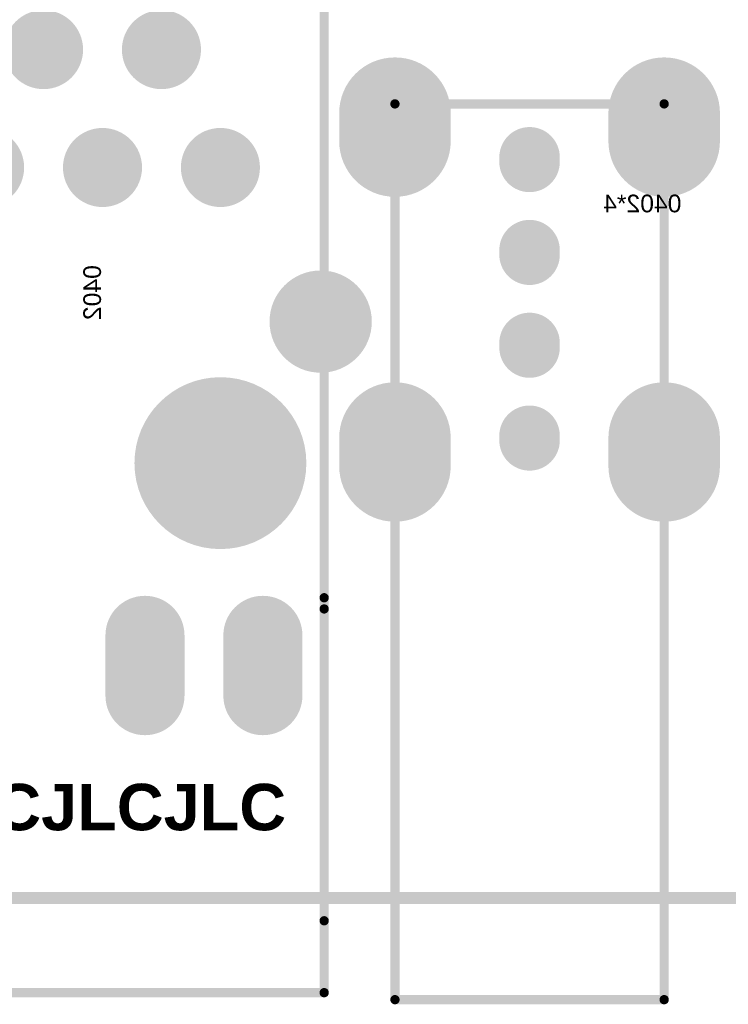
# Model space of a CAD drawing. Header units: inches. Extents: x -0.01 to 1.99, y -0.09 to 2.02.
# Tile 4 of 32: x 0.62 to 1.22, y -0.09 to 0.75. Entities that reach past the tile are written whole.
import ezdxf

# ---------------------------------------------------------------- set-up
doc = ezdxf.new("R2010")
doc.units = ezdxf.units.IN
doc.header["$MEASUREMENT"] = 0
for name, color, linetype in [('ART3', 76, 'Continuous'), ('ART5', 16, 'Continuous'), ('Bottom Layer', 5, 'Continuous'), ('Bottom Solder', 6, 'Continuous'), ('GND2', 156, 'Continuous'), ('GND4', 90, 'Continuous'), ('GND6', 130, 'Continuous'), ('Keep-Out Layer', 6, 'Continuous'), ('Mechanical 8', 56, 'Continuous'), ('Multi-Layer', 9, 'Continuous'), ('Pad Holes', 156, 'Continuous'), ('PWR7', 216, 'Continuous'), ('Top Layer', 1, 'Continuous'), ('Top Overlay', 2, 'Continuous'), ('Top Solder', 216, 'Continuous')]:
    doc.layers.add(name, color=color, linetype=linetype)
doc.styles.add('Arial', font='txt', dxfattribs={"height": 0.2})
doc.styles.add('Arial_Bold', font='txt', dxfattribs={"height": 0.2})

# ---------------------------------------------------------------- blocks, each defined once
blk = doc.blocks.new('RJ45____HR911130A_2')
at = {"layer": 'ART3'}
h = blk.add_hatch(color=76, dxfattribs=at)
edge = h.paths.add_edge_path()
edge.add_arc((0.075, 0.26122), 0.02953, 0, 360)
h = blk.add_hatch(color=76, dxfattribs=at)
edge = h.paths.add_edge_path()
edge.add_arc((0.175, 0.26122), 0.02953, 0, 360)
h = blk.add_hatch(color=76, dxfattribs=at)
edge = h.paths.add_edge_path()
edge.add_arc((0.125, 0.16122), 0.02953, 0, 360)
h = blk.add_hatch(color=76, dxfattribs=at)
edge = h.paths.add_edge_path()
edge.add_arc((0.225, 0.16122), 0.02953, 0, 360)
h = blk.add_hatch(color=76, dxfattribs=at)
edge = h.paths.add_edge_path()
edge.add_arc((0.31004, 0.03051), 0.03937, 0, 360)
h = blk.add_hatch(color=76, dxfattribs=at)
edge = h.paths.add_edge_path()
edge.add_arc((0.225, -0.08957), 0.0689, 0, 360)
h = blk.add_hatch(color=76, dxfattribs=at)
edge = h.paths.add_edge_path()
edge.add_arc((0.16102, -0.23563), 0.02953, 0, 180)
edge.add_line((0.1315, -0.23563), (0.1315, -0.28681))
edge.add_arc((0.16102, -0.28681), 0.02953, 180, 360)
edge.add_line((0.19055, -0.28681), (0.19055, -0.23563))
h = blk.add_hatch(color=76, dxfattribs=at)
edge = h.paths.add_edge_path()
edge.add_arc((0.26102, -0.23563), 0.02953, 0, 180)
edge.add_line((0.2315, -0.23563), (0.2315, -0.28681))
edge.add_arc((0.26102, -0.28681), 0.02953, 180, 360)
edge.add_line((0.29055, -0.28681), (0.29055, -0.23563))
at = {"layer": 'ART5'}
h = blk.add_hatch(color=16, dxfattribs=at)
edge = h.paths.add_edge_path()
edge.add_arc((0.075, 0.26122), 0.02953, 0, 360)
h = blk.add_hatch(color=16, dxfattribs=at)
edge = h.paths.add_edge_path()
edge.add_arc((0.175, 0.26122), 0.02, 0, 360)
h = blk.add_hatch(color=16, dxfattribs=at)
edge = h.paths.add_edge_path()
edge.add_arc((0.125, 0.16122), 0.02953, 0, 360)
h = blk.add_hatch(color=16, dxfattribs=at)
edge = h.paths.add_edge_path()
edge.add_arc((0.225, 0.16122), 0.02953, 0, 360)
h = blk.add_hatch(color=16, dxfattribs=at)
edge = h.paths.add_edge_path()
edge.add_arc((0.31004, 0.03051), 0.03937, 0, 360)
h = blk.add_hatch(color=16, dxfattribs=at)
edge = h.paths.add_edge_path()
edge.add_arc((0.225, -0.08957), 0.0689, 0, 360)
h = blk.add_hatch(color=16, dxfattribs=at)
edge = h.paths.add_edge_path()
edge.add_arc((0.16102, -0.23563), 0.02953, 0, 180)
edge.add_line((0.1315, -0.23563), (0.1315, -0.28681))
edge.add_arc((0.16102, -0.28681), 0.02953, 180, 360)
edge.add_line((0.19055, -0.28681), (0.19055, -0.23563))
h = blk.add_hatch(color=16, dxfattribs=at)
edge = h.paths.add_edge_path()
edge.add_arc((0.26102, -0.23563), 0.02953, 0, 180)
edge.add_line((0.2315, -0.23563), (0.2315, -0.28681))
edge.add_arc((0.26102, -0.28681), 0.02953, 180, 360)
edge.add_line((0.29055, -0.28681), (0.29055, -0.23563))
at = {"layer": 'Bottom Layer'}
h = blk.add_hatch(color=5, dxfattribs=at)
edge = h.paths.add_edge_path()
edge.add_arc((0.075, 0.26122), 0.02953, 0, 360)
h = blk.add_hatch(color=5, dxfattribs=at)
edge = h.paths.add_edge_path()
edge.add_arc((0.175, 0.26122), 0.02953, 0, 360)
h = blk.add_hatch(color=5, dxfattribs=at)
edge = h.paths.add_edge_path()
edge.add_arc((0.125, 0.16122), 0.02953, 0, 360)
h = blk.add_hatch(color=5, dxfattribs=at)
edge = h.paths.add_edge_path()
edge.add_arc((0.225, 0.16122), 0.02953, 0, 360)
h = blk.add_hatch(color=5, dxfattribs=at)
edge = h.paths.add_edge_path()
edge.add_arc((0.31004, 0.03051), 0.03937, 0, 360)
h = blk.add_hatch(color=5, dxfattribs=at)
edge = h.paths.add_edge_path()
edge.add_arc((0.225, -0.08957), 0.0689, 0, 360)
h = blk.add_hatch(color=5, dxfattribs=at)
edge = h.paths.add_edge_path()
edge.add_arc((0.16102, -0.23563), 0.02953, 0, 180)
edge.add_line((0.1315, -0.23563), (0.1315, -0.28681))
edge.add_arc((0.16102, -0.28681), 0.02953, 180, 360)
edge.add_line((0.19055, -0.28681), (0.19055, -0.23563))
h = blk.add_hatch(color=5, dxfattribs=at)
edge = h.paths.add_edge_path()
edge.add_arc((0.26102, -0.23563), 0.02953, 0, 180)
edge.add_line((0.2315, -0.23563), (0.2315, -0.28681))
edge.add_arc((0.26102, -0.28681), 0.02953, 180, 360)
edge.add_line((0.29055, -0.28681), (0.29055, -0.23563))
at = {"layer": 'Bottom Solder'}
h = blk.add_hatch(color=6, dxfattribs=at)
edge = h.paths.add_edge_path()
edge.add_arc((0.075, 0.26122), 0.03353, 0, 360)
h = blk.add_hatch(color=6, dxfattribs=at)
edge = h.paths.add_edge_path()
edge.add_arc((0.175, 0.26122), 0.03353, 0, 360)
h = blk.add_hatch(color=6, dxfattribs=at)
edge = h.paths.add_edge_path()
edge.add_arc((0.025, 0.16122), 0.03353, 0, 360)
h = blk.add_hatch(color=6, dxfattribs=at)
edge = h.paths.add_edge_path()
edge.add_arc((0.125, 0.16122), 0.03353, 0, 360)
h = blk.add_hatch(color=6, dxfattribs=at)
edge = h.paths.add_edge_path()
edge.add_arc((0.225, 0.16122), 0.03353, 0, 360)
h = blk.add_hatch(color=6, dxfattribs=at)
edge = h.paths.add_edge_path()
edge.add_arc((0.31004, 0.03051), 0.04337, 0, 360)
h = blk.add_hatch(color=6, dxfattribs=at)
edge = h.paths.add_edge_path()
edge.add_arc((0.225, -0.08957), 0.0729, 0, 360)
h = blk.add_hatch(color=6, dxfattribs=at)
edge = h.paths.add_edge_path()
edge.add_arc((0.16102, -0.23563), 0.03353, 0, 180)
edge.add_line((0.1275, -0.23563), (0.1275, -0.28681))
edge.add_arc((0.16102, -0.28681), 0.03353, 180, 360)
edge.add_line((0.19455, -0.28681), (0.19455, -0.23563))
h = blk.add_hatch(color=6, dxfattribs=at)
edge = h.paths.add_edge_path()
edge.add_arc((0.26102, -0.23563), 0.03353, 0, 180)
edge.add_line((0.2275, -0.23563), (0.2275, -0.28681))
edge.add_arc((0.26102, -0.28681), 0.03353, 180, 360)
edge.add_line((0.29455, -0.28681), (0.29455, -0.23563))
at = {"layer": 'GND2'}
h = blk.add_hatch(color=156, dxfattribs=at)
edge = h.paths.add_edge_path()
edge.add_arc((0.075, 0.26122), 0.02953, 0, 360)
h = blk.add_hatch(color=156, dxfattribs=at)
edge = h.paths.add_edge_path()
edge.add_arc((0.175, 0.26122), 0.02953, 0, 360)
h = blk.add_hatch(color=156, dxfattribs=at)
edge = h.paths.add_edge_path()
edge.add_arc((0.125, 0.16122), 0.02953, 0, 360)
h = blk.add_hatch(color=156, dxfattribs=at)
edge = h.paths.add_edge_path()
edge.add_arc((0.225, 0.16122), 0.02953, 0, 360)
h = blk.add_hatch(color=156, dxfattribs=at)
edge = h.paths.add_edge_path()
edge.add_arc((0.31004, 0.03051), 0.03937, 0, 360)
h = blk.add_hatch(color=156, dxfattribs=at)
edge = h.paths.add_edge_path()
edge.add_arc((0.225, -0.08957), 0.0689, 0, 360)
h = blk.add_hatch(color=156, dxfattribs=at)
edge = h.paths.add_edge_path()
edge.add_arc((0.16102, -0.23563), 0.02953, 0, 180)
edge.add_line((0.1315, -0.23563), (0.1315, -0.28681))
edge.add_arc((0.16102, -0.28681), 0.02953, 180, 360)
edge.add_line((0.19055, -0.28681), (0.19055, -0.23563))
h = blk.add_hatch(color=156, dxfattribs=at)
edge = h.paths.add_edge_path()
edge.add_arc((0.26102, -0.23563), 0.02953, 0, 180)
edge.add_line((0.2315, -0.23563), (0.2315, -0.28681))
edge.add_arc((0.26102, -0.28681), 0.02953, 180, 360)
edge.add_line((0.29055, -0.28681), (0.29055, -0.23563))
at = {"layer": 'GND4'}
h = blk.add_hatch(color=90, dxfattribs=at)
edge = h.paths.add_edge_path()
edge.add_arc((0.075, 0.26122), 0.02953, 0, 360)
h = blk.add_hatch(color=90, dxfattribs=at)
edge = h.paths.add_edge_path()
edge.add_arc((0.175, 0.26122), 0.02953, 0, 360)
h = blk.add_hatch(color=90, dxfattribs=at)
edge = h.paths.add_edge_path()
edge.add_arc((0.125, 0.16122), 0.02953, 0, 360)
h = blk.add_hatch(color=90, dxfattribs=at)
edge = h.paths.add_edge_path()
edge.add_arc((0.225, 0.16122), 0.02953, 0, 360)
h = blk.add_hatch(color=90, dxfattribs=at)
edge = h.paths.add_edge_path()
edge.add_arc((0.31004, 0.03051), 0.03937, 0, 360)
h = blk.add_hatch(color=90, dxfattribs=at)
edge = h.paths.add_edge_path()
edge.add_arc((0.225, -0.08957), 0.0689, 0, 360)
h = blk.add_hatch(color=90, dxfattribs=at)
edge = h.paths.add_edge_path()
edge.add_arc((0.16102, -0.23563), 0.02953, 0, 180)
edge.add_line((0.1315, -0.23563), (0.1315, -0.28681))
edge.add_arc((0.16102, -0.28681), 0.02953, 180, 360)
edge.add_line((0.19055, -0.28681), (0.19055, -0.23563))
h = blk.add_hatch(color=90, dxfattribs=at)
edge = h.paths.add_edge_path()
edge.add_arc((0.26102, -0.23563), 0.02953, 0, 180)
edge.add_line((0.2315, -0.23563), (0.2315, -0.28681))
edge.add_arc((0.26102, -0.28681), 0.02953, 180, 360)
edge.add_line((0.29055, -0.28681), (0.29055, -0.23563))
at = {"layer": 'GND6'}
h = blk.add_hatch(color=130, dxfattribs=at)
edge = h.paths.add_edge_path()
edge.add_arc((0.075, 0.26122), 0.02953, 0, 360)
h = blk.add_hatch(color=130, dxfattribs=at)
edge = h.paths.add_edge_path()
edge.add_arc((0.175, 0.26122), 0.02953, 0, 360)
h = blk.add_hatch(color=130, dxfattribs=at)
edge = h.paths.add_edge_path()
edge.add_arc((0.125, 0.16122), 0.02953, 0, 360)
h = blk.add_hatch(color=130, dxfattribs=at)
edge = h.paths.add_edge_path()
edge.add_arc((0.225, 0.16122), 0.02953, 0, 360)
h = blk.add_hatch(color=130, dxfattribs=at)
edge = h.paths.add_edge_path()
edge.add_arc((0.31004, 0.03051), 0.03937, 0, 360)
h = blk.add_hatch(color=130, dxfattribs=at)
edge = h.paths.add_edge_path()
edge.add_arc((0.225, -0.08957), 0.0689, 0, 360)
h = blk.add_hatch(color=130, dxfattribs=at)
edge = h.paths.add_edge_path()
edge.add_arc((0.16102, -0.23563), 0.02953, 0, 180)
edge.add_line((0.1315, -0.23563), (0.1315, -0.28681))
edge.add_arc((0.16102, -0.28681), 0.02953, 180, 360)
edge.add_line((0.19055, -0.28681), (0.19055, -0.23563))
h = blk.add_hatch(color=130, dxfattribs=at)
edge = h.paths.add_edge_path()
edge.add_arc((0.26102, -0.23563), 0.02953, 0, 180)
edge.add_line((0.2315, -0.23563), (0.2315, -0.28681))
edge.add_arc((0.26102, -0.28681), 0.02953, 180, 360)
edge.add_line((0.29055, -0.28681), (0.29055, -0.23563))
at = {"layer": 'Multi-Layer'}
h = blk.add_hatch(color=9, dxfattribs=at)
edge = h.paths.add_edge_path()
edge.add_arc((0.31004, 0.03051), 0.03937, 0, 360)
h = blk.add_hatch(color=9, dxfattribs=at)
edge = h.paths.add_edge_path()
edge.add_arc((0.225, -0.08957), 0.0689, 0, 360)
h = blk.add_hatch(color=9, dxfattribs=at)
edge = h.paths.add_edge_path()
edge.add_arc((0.16102, -0.23563), 0.02953, 0, 180)
edge.add_line((0.1315, -0.23563), (0.1315, -0.28681))
edge.add_arc((0.16102, -0.28681), 0.02953, 180, 360)
edge.add_line((0.19055, -0.28681), (0.19055, -0.23563))
h = blk.add_hatch(color=9, dxfattribs=at)
edge = h.paths.add_edge_path()
edge.add_arc((0.26102, -0.23563), 0.02953, 0, 180)
edge.add_line((0.2315, -0.23563), (0.2315, -0.28681))
edge.add_arc((0.26102, -0.28681), 0.02953, 180, 360)
edge.add_line((0.29055, -0.28681), (0.29055, -0.23563))
at = {"layer": 'Pad Holes'}
h = blk.add_hatch(color=7, dxfattribs=at)
edge = h.paths.add_edge_path()
edge.add_arc((0.075, 0.26122), 0.01969, 0, 360)
h = blk.add_hatch(color=7, dxfattribs=at)
edge = h.paths.add_edge_path()
edge.add_arc((0.175, 0.26122), 0.01969, 0, 360)
h = blk.add_hatch(color=7, dxfattribs=at)
edge = h.paths.add_edge_path()
edge.add_arc((0.125, 0.16122), 0.01969, 0, 360)
h = blk.add_hatch(color=7, dxfattribs=at)
edge = h.paths.add_edge_path()
edge.add_arc((0.225, 0.16122), 0.01969, 0, 360)
h = blk.add_hatch(color=7, dxfattribs=at)
edge = h.paths.add_edge_path()
edge.add_arc((0.31004, 0.03051), 0.03346, 0, 360)
h = blk.add_hatch(color=7, dxfattribs=at)
edge = h.paths.add_edge_path()
edge.add_arc((0.225, -0.08957), 0.06496, 0, 360)
h = blk.add_hatch(color=7, dxfattribs=at)
edge = h.paths.add_edge_path()
edge.add_arc((0.16102, -0.24843), 0.02067, 0, 180)
edge.add_line((0.14035, -0.24843), (0.14035, -0.27402))
edge.add_arc((0.16102, -0.27402), 0.02067, 180, 360)
edge.add_line((0.18169, -0.27402), (0.18169, -0.24843))
h = blk.add_hatch(color=7, dxfattribs=at)
edge = h.paths.add_edge_path()
edge.add_arc((0.26102, -0.24843), 0.02067, 0, 180)
edge.add_line((0.24035, -0.24843), (0.24035, -0.27402))
edge.add_arc((0.26102, -0.27402), 0.02067, 180, 360)
edge.add_line((0.28169, -0.27402), (0.28169, -0.24843))
at = {"layer": 'PWR7'}
h = blk.add_hatch(color=216, dxfattribs=at)
edge = h.paths.add_edge_path()
edge.add_arc((0.075, 0.26122), 0.02, 0, 360)
h = blk.add_hatch(color=216, dxfattribs=at)
edge = h.paths.add_edge_path()
edge.add_arc((0.175, 0.26122), 0.02, 0, 360)
h = blk.add_hatch(color=216, dxfattribs=at)
edge = h.paths.add_edge_path()
edge.add_arc((0.125, 0.16122), 0.02, 0, 360)
h = blk.add_hatch(color=216, dxfattribs=at)
edge = h.paths.add_edge_path()
edge.add_arc((0.225, 0.16122), 0.02, 0, 360)
h = blk.add_hatch(color=216, dxfattribs=at)
edge = h.paths.add_edge_path()
edge.add_arc((0.31004, 0.03051), 0.03937, 0, 360)
h = blk.add_hatch(color=216, dxfattribs=at)
edge = h.paths.add_edge_path()
edge.add_arc((0.225, -0.08957), 0.0689, 0, 360)
h = blk.add_hatch(color=216, dxfattribs=at)
edge = h.paths.add_edge_path()
edge.add_arc((0.16102, -0.23563), 0.02953, 0, 180)
edge.add_line((0.1315, -0.23563), (0.1315, -0.28681))
edge.add_arc((0.16102, -0.28681), 0.02953, 180, 360)
edge.add_line((0.19055, -0.28681), (0.19055, -0.23563))
h = blk.add_hatch(color=216, dxfattribs=at)
edge = h.paths.add_edge_path()
edge.add_arc((0.26102, -0.23563), 0.02953, 0, 180)
edge.add_line((0.2315, -0.23563), (0.2315, -0.28681))
edge.add_arc((0.26102, -0.28681), 0.02953, 180, 360)
edge.add_line((0.29055, -0.28681), (0.29055, -0.23563))
at = {"layer": 'Top Layer'}
h = blk.add_hatch(color=1, dxfattribs=at)
edge = h.paths.add_edge_path()
edge.add_arc((0.075, 0.26122), 0.02953, 0, 360)
h = blk.add_hatch(color=1, dxfattribs=at)
edge = h.paths.add_edge_path()
edge.add_arc((0.175, 0.26122), 0.02953, 0, 360)
h = blk.add_hatch(color=1, dxfattribs=at)
edge = h.paths.add_edge_path()
edge.add_arc((0.125, 0.16122), 0.02953, 0, 360)
h = blk.add_hatch(color=1, dxfattribs=at)
edge = h.paths.add_edge_path()
edge.add_arc((0.225, 0.16122), 0.02953, 0, 360)
h = blk.add_hatch(color=1, dxfattribs=at)
edge = h.paths.add_edge_path()
edge.add_arc((0.31004, 0.03051), 0.03937, 0, 360)
h = blk.add_hatch(color=1, dxfattribs=at)
edge = h.paths.add_edge_path()
edge.add_arc((0.225, -0.08957), 0.0689, 0, 360)
h = blk.add_hatch(color=1, dxfattribs=at)
edge = h.paths.add_edge_path()
edge.add_arc((0.16102, -0.23563), 0.02953, 0, 180)
edge.add_line((0.1315, -0.23563), (0.1315, -0.28681))
edge.add_arc((0.16102, -0.28681), 0.02953, 180, 360)
edge.add_line((0.19055, -0.28681), (0.19055, -0.23563))
h = blk.add_hatch(color=1, dxfattribs=at)
edge = h.paths.add_edge_path()
edge.add_arc((0.26102, -0.23563), 0.02953, 0, 180)
edge.add_line((0.2315, -0.23563), (0.2315, -0.28681))
edge.add_arc((0.26102, -0.28681), 0.02953, 180, 360)
edge.add_line((0.29055, -0.28681), (0.29055, -0.23563))
at = {"layer": 'Top Solder'}
h = blk.add_hatch(color=216, dxfattribs=at)
edge = h.paths.add_edge_path()
edge.add_arc((0.075, 0.26122), 0.03353, 0, 360)
h = blk.add_hatch(color=216, dxfattribs=at)
edge = h.paths.add_edge_path()
edge.add_arc((0.175, 0.26122), 0.03353, 0, 360)
h = blk.add_hatch(color=216, dxfattribs=at)
edge = h.paths.add_edge_path()
edge.add_arc((0.025, 0.16122), 0.03353, 0, 360)
h = blk.add_hatch(color=216, dxfattribs=at)
edge = h.paths.add_edge_path()
edge.add_arc((0.125, 0.16122), 0.03353, 0, 360)
h = blk.add_hatch(color=216, dxfattribs=at)
edge = h.paths.add_edge_path()
edge.add_arc((0.225, 0.16122), 0.03353, 0, 360)
h = blk.add_hatch(color=216, dxfattribs=at)
edge = h.paths.add_edge_path()
edge.add_arc((0.31004, 0.03051), 0.04337, 0, 360)
h = blk.add_hatch(color=216, dxfattribs=at)
edge = h.paths.add_edge_path()
edge.add_arc((0.225, -0.08957), 0.0729, 0, 360)
h = blk.add_hatch(color=216, dxfattribs=at)
edge = h.paths.add_edge_path()
edge.add_arc((0.16102, -0.23563), 0.03353, 0, 180)
edge.add_line((0.1275, -0.23563), (0.1275, -0.28681))
edge.add_arc((0.16102, -0.28681), 0.03353, 180, 360)
edge.add_line((0.19455, -0.28681), (0.19455, -0.23563))
h = blk.add_hatch(color=216, dxfattribs=at)
edge = h.paths.add_edge_path()
edge.add_arc((0.26102, -0.23563), 0.03353, 0, 180)
edge.add_line((0.2275, -0.23563), (0.2275, -0.28681))
edge.add_arc((0.26102, -0.28681), 0.03353, 180, 360)
edge.add_line((0.29455, -0.28681), (0.29455, -0.23563))
at = {"layer": 'Top Overlay', "const_width": 0.00787}
for points in [[(0.313, -0.21325), (0.313, 0.30663)], [(0.313, -0.47775), (0.313, -0.20375)], [(0.313, -0.53875), (0.313, -0.47775)], [(-0.316, -0.53875), (0.313, -0.53875)]]:
    blk.add_lwpolyline(points, dxfattribs=at)
at = {"layer": 'Top Overlay', "const_width": 0.00394}
for points in [[(0.31103, -0.20375, 1), (0.31497, -0.20375, 1)], [(0.31103, -0.21325, 1), (0.31497, -0.21325, 1)], [(0.31103, -0.47775, 1), (0.31497, -0.47775, 1)], [(0.31103, -0.47775, 1), (0.31497, -0.47775, 1)], [(0.31103, -0.53875, 1), (0.31497, -0.53875, 1)], [(0.31103, -0.53875, 1), (0.31497, -0.53875, 1)]]:
    blk.add_lwpolyline(points, format="xyb", close=True, dxfattribs=at)
blk = doc.blocks.new('USB_106_20')
at = {"layer": 'ART3'}
h = blk.add_hatch(color=76, dxfattribs=at)
edge = h.paths.add_edge_path()
edge.add_arc((-0.11417, 0.12598), 0.04331, 180, 360)
edge.add_line((-0.07087, 0.12598), (-0.07087, 0.14961))
edge.add_arc((-0.11417, 0.14961), 0.04331, 0, 180)
edge.add_line((-0.15748, 0.14961), (-0.15748, 0.12598))
h = blk.add_hatch(color=76, dxfattribs=at)
edge = h.paths.add_edge_path()
edge.add_arc((0.11417, 0.12598), 0.04331, 180, 360)
edge.add_line((0.15748, 0.12598), (0.15748, 0.14961))
edge.add_arc((0.11417, 0.14961), 0.04331, 0, 180)
edge.add_line((0.07087, 0.14961), (0.07087, 0.12598))
h = blk.add_hatch(color=76, dxfattribs=at)
edge = h.paths.add_edge_path()
edge.add_arc((0, 0.12402), 0.02165, 180, 360)
edge.add_line((0.02165, 0.12402), (0.02165, 0.12795))
edge.add_arc((0, 0.12795), 0.02165, 0, 180)
edge.add_line((-0.02165, 0.12795), (-0.02165, 0.12402))
h = blk.add_hatch(color=76, dxfattribs=at)
edge = h.paths.add_edge_path()
edge.add_arc((0, 0.04528), 0.02165, 180, 360)
edge.add_line((0.02165, 0.04528), (0.02165, 0.04921))
edge.add_arc((0, 0.04921), 0.02165, 0, 180)
edge.add_line((-0.02165, 0.04921), (-0.02165, 0.04528))
h = blk.add_hatch(color=76, dxfattribs=at)
edge = h.paths.add_edge_path()
edge.add_arc((0, -0.03346), 0.02165, 180, 360)
edge.add_line((0.02165, -0.03346), (0.02165, -0.02953))
edge.add_arc((0, -0.02953), 0.02165, 0, 180)
edge.add_line((-0.02165, -0.02953), (-0.02165, -0.03346))
h = blk.add_hatch(color=76, dxfattribs=at)
edge = h.paths.add_edge_path()
edge.add_arc((0, -0.1122), 0.02165, 180, 360)
edge.add_line((0.02165, -0.1122), (0.02165, -0.10827))
edge.add_arc((0, -0.10827), 0.02165, 0, 180)
edge.add_line((-0.02165, -0.10827), (-0.02165, -0.1122))
h = blk.add_hatch(color=76, dxfattribs=at)
edge = h.paths.add_edge_path()
edge.add_arc((-0.11417, -0.1378), 0.0355, 0, 360)
h = blk.add_hatch(color=76, dxfattribs=at)
edge = h.paths.add_edge_path()
edge.add_arc((0.11417, -0.1378), 0.0355, 0, 360)
at = {"layer": 'ART5'}
h = blk.add_hatch(color=16, dxfattribs=at)
edge = h.paths.add_edge_path()
edge.add_arc((-0.11417, 0.12598), 0.04331, 180, 360)
edge.add_line((-0.07087, 0.12598), (-0.07087, 0.14961))
edge.add_arc((-0.11417, 0.14961), 0.04331, 0, 180)
edge.add_line((-0.15748, 0.14961), (-0.15748, 0.12598))
h = blk.add_hatch(color=16, dxfattribs=at)
edge = h.paths.add_edge_path()
edge.add_arc((0.11417, 0.12598), 0.04331, 180, 360)
edge.add_line((0.15748, 0.12598), (0.15748, 0.14961))
edge.add_arc((0.11417, 0.14961), 0.04331, 0, 180)
edge.add_line((0.07087, 0.14961), (0.07087, 0.12598))
h = blk.add_hatch(color=16, dxfattribs=at)
edge = h.paths.add_edge_path()
edge.add_arc((0, 0.12402), 0.02165, 180, 360)
edge.add_line((0.02165, 0.12402), (0.02165, 0.12795))
edge.add_arc((0, 0.12795), 0.02165, 0, 180)
edge.add_line((-0.02165, 0.12795), (-0.02165, 0.12402))
h = blk.add_hatch(color=16, dxfattribs=at)
edge = h.paths.add_edge_path()
edge.add_arc((0, 0.04528), 0.02165, 180, 360)
edge.add_line((0.02165, 0.04528), (0.02165, 0.04921))
edge.add_arc((0, 0.04921), 0.02165, 0, 180)
edge.add_line((-0.02165, 0.04921), (-0.02165, 0.04528))
h = blk.add_hatch(color=16, dxfattribs=at)
edge = h.paths.add_edge_path()
edge.add_arc((0, -0.03346), 0.02165, 180, 360)
edge.add_line((0.02165, -0.03346), (0.02165, -0.02953))
edge.add_arc((0, -0.02953), 0.02165, 0, 180)
edge.add_line((-0.02165, -0.02953), (-0.02165, -0.03346))
h = blk.add_hatch(color=16, dxfattribs=at)
edge = h.paths.add_edge_path()
edge.add_arc((0, -0.1122), 0.02165, 180, 360)
edge.add_line((0.02165, -0.1122), (0.02165, -0.10827))
edge.add_arc((0, -0.10827), 0.02165, 0, 180)
edge.add_line((-0.02165, -0.10827), (-0.02165, -0.1122))
h = blk.add_hatch(color=16, dxfattribs=at)
edge = h.paths.add_edge_path()
edge.add_arc((-0.11417, -0.1378), 0.0355, 0, 360)
h = blk.add_hatch(color=16, dxfattribs=at)
edge = h.paths.add_edge_path()
edge.add_arc((0.11417, -0.1378), 0.0355, 0, 360)
at = {"layer": 'Bottom Layer'}
h = blk.add_hatch(color=5, dxfattribs=at)
edge = h.paths.add_edge_path()
edge.add_arc((-0.11417, 0.12598), 0.04331, 180, 360)
edge.add_line((-0.07087, 0.12598), (-0.07087, 0.14961))
edge.add_arc((-0.11417, 0.14961), 0.04331, 0, 180)
edge.add_line((-0.15748, 0.14961), (-0.15748, 0.12598))
h = blk.add_hatch(color=5, dxfattribs=at)
edge = h.paths.add_edge_path()
edge.add_arc((0.11417, 0.12598), 0.04331, 180, 360)
edge.add_line((0.15748, 0.12598), (0.15748, 0.14961))
edge.add_arc((0.11417, 0.14961), 0.04331, 0, 180)
edge.add_line((0.07087, 0.14961), (0.07087, 0.12598))
h = blk.add_hatch(color=5, dxfattribs=at)
edge = h.paths.add_edge_path()
edge.add_arc((0, 0.12402), 0.02165, 180, 360)
edge.add_line((0.02165, 0.12402), (0.02165, 0.12795))
edge.add_arc((0, 0.12795), 0.02165, 0, 180)
edge.add_line((-0.02165, 0.12795), (-0.02165, 0.12402))
h = blk.add_hatch(color=5, dxfattribs=at)
edge = h.paths.add_edge_path()
edge.add_arc((0, 0.04528), 0.02165, 180, 360)
edge.add_line((0.02165, 0.04528), (0.02165, 0.04921))
edge.add_arc((0, 0.04921), 0.02165, 0, 180)
edge.add_line((-0.02165, 0.04921), (-0.02165, 0.04528))
h = blk.add_hatch(color=5, dxfattribs=at)
edge = h.paths.add_edge_path()
edge.add_arc((0, -0.03346), 0.02165, 180, 360)
edge.add_line((0.02165, -0.03346), (0.02165, -0.02953))
edge.add_arc((0, -0.02953), 0.02165, 0, 180)
edge.add_line((-0.02165, -0.02953), (-0.02165, -0.03346))
h = blk.add_hatch(color=5, dxfattribs=at)
edge = h.paths.add_edge_path()
edge.add_arc((-0.11417, -0.14961), 0.04331, 180, 360)
edge.add_line((-0.07087, -0.14961), (-0.07087, -0.12598))
edge.add_arc((-0.11417, -0.12598), 0.04331, 0, 180)
edge.add_line((-0.15748, -0.12598), (-0.15748, -0.14961))
h = blk.add_hatch(color=5, dxfattribs=at)
edge = h.paths.add_edge_path()
edge.add_arc((0.11417, -0.14961), 0.04331, 180, 360)
edge.add_line((0.15748, -0.14961), (0.15748, -0.12598))
edge.add_arc((0.11417, -0.12598), 0.04331, 0, 180)
edge.add_line((0.07087, -0.12598), (0.07087, -0.14961))
h = blk.add_hatch(color=5, dxfattribs=at)
edge = h.paths.add_edge_path()
edge.add_arc((0, -0.1122), 0.02165, 180, 360)
edge.add_line((0.02165, -0.1122), (0.02165, -0.10827))
edge.add_arc((0, -0.10827), 0.02165, 0, 180)
edge.add_line((-0.02165, -0.10827), (-0.02165, -0.1122))
at = {"layer": 'Bottom Solder'}
h = blk.add_hatch(color=6, dxfattribs=at)
edge = h.paths.add_edge_path()
edge.add_arc((-0.11417, 0.12598), 0.04731, 180, 360)
edge.add_line((-0.06687, 0.12598), (-0.06687, 0.14961))
edge.add_arc((-0.11417, 0.14961), 0.04731, 0, 180)
edge.add_line((-0.16148, 0.14961), (-0.16148, 0.12598))
h = blk.add_hatch(color=6, dxfattribs=at)
edge = h.paths.add_edge_path()
edge.add_arc((0.11417, 0.12598), 0.04731, 180, 360)
edge.add_line((0.16148, 0.12598), (0.16148, 0.14961))
edge.add_arc((0.11417, 0.14961), 0.04731, 0, 180)
edge.add_line((0.06687, 0.14961), (0.06687, 0.12598))
h = blk.add_hatch(color=6, dxfattribs=at)
edge = h.paths.add_edge_path()
edge.add_arc((0, 0.12402), 0.02565, 180, 360)
edge.add_line((0.02565, 0.12402), (0.02565, 0.12795))
edge.add_arc((0, 0.12795), 0.02565, 0, 180)
edge.add_line((-0.02565, 0.12795), (-0.02565, 0.12402))
h = blk.add_hatch(color=6, dxfattribs=at)
edge = h.paths.add_edge_path()
edge.add_arc((0, 0.04528), 0.02565, 180, 360)
edge.add_line((0.02565, 0.04528), (0.02565, 0.04921))
edge.add_arc((0, 0.04921), 0.02565, 0, 180)
edge.add_line((-0.02565, 0.04921), (-0.02565, 0.04528))
h = blk.add_hatch(color=6, dxfattribs=at)
edge = h.paths.add_edge_path()
edge.add_arc((0, -0.03346), 0.02565, 180, 360)
edge.add_line((0.02565, -0.03346), (0.02565, -0.02953))
edge.add_arc((0, -0.02953), 0.02565, 0, 180)
edge.add_line((-0.02565, -0.02953), (-0.02565, -0.03346))
h = blk.add_hatch(color=6, dxfattribs=at)
edge = h.paths.add_edge_path()
edge.add_arc((-0.11417, -0.14961), 0.04731, 180, 360)
edge.add_line((-0.06687, -0.14961), (-0.06687, -0.12598))
edge.add_arc((-0.11417, -0.12598), 0.04731, 0, 180)
edge.add_line((-0.16148, -0.12598), (-0.16148, -0.14961))
h = blk.add_hatch(color=6, dxfattribs=at)
edge = h.paths.add_edge_path()
edge.add_arc((0, -0.1122), 0.02565, 180, 360)
edge.add_line((0.02565, -0.1122), (0.02565, -0.10827))
edge.add_arc((0, -0.10827), 0.02565, 0, 180)
edge.add_line((-0.02565, -0.10827), (-0.02565, -0.1122))
h = blk.add_hatch(color=6, dxfattribs=at)
edge = h.paths.add_edge_path()
edge.add_arc((0.11417, -0.14961), 0.04731, 180, 360)
edge.add_line((0.16148, -0.14961), (0.16148, -0.12598))
edge.add_arc((0.11417, -0.12598), 0.04731, 0, 180)
edge.add_line((0.06687, -0.12598), (0.06687, -0.14961))
at = {"layer": 'GND2'}
h = blk.add_hatch(color=156, dxfattribs=at)
edge = h.paths.add_edge_path()
edge.add_arc((-0.11417, 0.12598), 0.04331, 180, 360)
edge.add_line((-0.07087, 0.12598), (-0.07087, 0.14961))
edge.add_arc((-0.11417, 0.14961), 0.04331, 0, 180)
edge.add_line((-0.15748, 0.14961), (-0.15748, 0.12598))
h = blk.add_hatch(color=156, dxfattribs=at)
edge = h.paths.add_edge_path()
edge.add_arc((0.11417, 0.12598), 0.04331, 180, 360)
edge.add_line((0.15748, 0.12598), (0.15748, 0.14961))
edge.add_arc((0.11417, 0.14961), 0.04331, 0, 180)
edge.add_line((0.07087, 0.14961), (0.07087, 0.12598))
h = blk.add_hatch(color=156, dxfattribs=at)
edge = h.paths.add_edge_path()
edge.add_arc((0, 0.12402), 0.02165, 180, 360)
edge.add_line((0.02165, 0.12402), (0.02165, 0.12795))
edge.add_arc((0, 0.12795), 0.02165, 0, 180)
edge.add_line((-0.02165, 0.12795), (-0.02165, 0.12402))
h = blk.add_hatch(color=156, dxfattribs=at)
edge = h.paths.add_edge_path()
edge.add_arc((0, 0.04528), 0.02165, 180, 360)
edge.add_line((0.02165, 0.04528), (0.02165, 0.04921))
edge.add_arc((0, 0.04921), 0.02165, 0, 180)
edge.add_line((-0.02165, 0.04921), (-0.02165, 0.04528))
h = blk.add_hatch(color=156, dxfattribs=at)
edge = h.paths.add_edge_path()
edge.add_arc((0, -0.03346), 0.02165, 180, 360)
edge.add_line((0.02165, -0.03346), (0.02165, -0.02953))
edge.add_arc((0, -0.02953), 0.02165, 0, 180)
edge.add_line((-0.02165, -0.02953), (-0.02165, -0.03346))
h = blk.add_hatch(color=156, dxfattribs=at)
edge = h.paths.add_edge_path()
edge.add_arc((-0.11417, -0.14961), 0.04331, 180, 360)
edge.add_line((-0.07087, -0.14961), (-0.07087, -0.12598))
edge.add_arc((-0.11417, -0.12598), 0.04331, 0, 180)
edge.add_line((-0.15748, -0.12598), (-0.15748, -0.14961))
h = blk.add_hatch(color=156, dxfattribs=at)
edge = h.paths.add_edge_path()
edge.add_arc((0.11417, -0.14961), 0.04331, 180, 360)
edge.add_line((0.15748, -0.14961), (0.15748, -0.12598))
edge.add_arc((0.11417, -0.12598), 0.04331, 0, 180)
edge.add_line((0.07087, -0.12598), (0.07087, -0.14961))
h = blk.add_hatch(color=156, dxfattribs=at)
edge = h.paths.add_edge_path()
edge.add_arc((0, -0.1122), 0.02165, 180, 360)
edge.add_line((0.02165, -0.1122), (0.02165, -0.10827))
edge.add_arc((0, -0.10827), 0.02165, 0, 180)
edge.add_line((-0.02165, -0.10827), (-0.02165, -0.1122))
at = {"layer": 'GND4'}
h = blk.add_hatch(color=90, dxfattribs=at)
edge = h.paths.add_edge_path()
edge.add_arc((-0.11417, 0.12598), 0.04331, 180, 360)
edge.add_line((-0.07087, 0.12598), (-0.07087, 0.14961))
edge.add_arc((-0.11417, 0.14961), 0.04331, 0, 180)
edge.add_line((-0.15748, 0.14961), (-0.15748, 0.12598))
h = blk.add_hatch(color=90, dxfattribs=at)
edge = h.paths.add_edge_path()
edge.add_arc((0.11417, 0.12598), 0.04331, 180, 360)
edge.add_line((0.15748, 0.12598), (0.15748, 0.14961))
edge.add_arc((0.11417, 0.14961), 0.04331, 0, 180)
edge.add_line((0.07087, 0.14961), (0.07087, 0.12598))
h = blk.add_hatch(color=90, dxfattribs=at)
edge = h.paths.add_edge_path()
edge.add_arc((0, 0.12402), 0.02165, 180, 360)
edge.add_line((0.02165, 0.12402), (0.02165, 0.12795))
edge.add_arc((0, 0.12795), 0.02165, 0, 180)
edge.add_line((-0.02165, 0.12795), (-0.02165, 0.12402))
h = blk.add_hatch(color=90, dxfattribs=at)
edge = h.paths.add_edge_path()
edge.add_arc((0, 0.04528), 0.02165, 180, 360)
edge.add_line((0.02165, 0.04528), (0.02165, 0.04921))
edge.add_arc((0, 0.04921), 0.02165, 0, 180)
edge.add_line((-0.02165, 0.04921), (-0.02165, 0.04528))
h = blk.add_hatch(color=90, dxfattribs=at)
edge = h.paths.add_edge_path()
edge.add_arc((0, -0.03346), 0.02165, 180, 360)
edge.add_line((0.02165, -0.03346), (0.02165, -0.02953))
edge.add_arc((0, -0.02953), 0.02165, 0, 180)
edge.add_line((-0.02165, -0.02953), (-0.02165, -0.03346))
h = blk.add_hatch(color=90, dxfattribs=at)
edge = h.paths.add_edge_path()
edge.add_arc((-0.11417, -0.14961), 0.04331, 180, 360)
edge.add_line((-0.07087, -0.14961), (-0.07087, -0.12598))
edge.add_arc((-0.11417, -0.12598), 0.04331, 0, 180)
edge.add_line((-0.15748, -0.12598), (-0.15748, -0.14961))
h = blk.add_hatch(color=90, dxfattribs=at)
edge = h.paths.add_edge_path()
edge.add_arc((0.11417, -0.14961), 0.04331, 180, 360)
edge.add_line((0.15748, -0.14961), (0.15748, -0.12598))
edge.add_arc((0.11417, -0.12598), 0.04331, 0, 180)
edge.add_line((0.07087, -0.12598), (0.07087, -0.14961))
h = blk.add_hatch(color=90, dxfattribs=at)
edge = h.paths.add_edge_path()
edge.add_arc((0, -0.1122), 0.02165, 180, 360)
edge.add_line((0.02165, -0.1122), (0.02165, -0.10827))
edge.add_arc((0, -0.10827), 0.02165, 0, 180)
edge.add_line((-0.02165, -0.10827), (-0.02165, -0.1122))
at = {"layer": 'GND6'}
h = blk.add_hatch(color=130, dxfattribs=at)
edge = h.paths.add_edge_path()
edge.add_arc((-0.11417, 0.12598), 0.04331, 180, 360)
edge.add_line((-0.07087, 0.12598), (-0.07087, 0.14961))
edge.add_arc((-0.11417, 0.14961), 0.04331, 0, 180)
edge.add_line((-0.15748, 0.14961), (-0.15748, 0.12598))
h = blk.add_hatch(color=130, dxfattribs=at)
edge = h.paths.add_edge_path()
edge.add_arc((0.11417, 0.12598), 0.04331, 180, 360)
edge.add_line((0.15748, 0.12598), (0.15748, 0.14961))
edge.add_arc((0.11417, 0.14961), 0.04331, 0, 180)
edge.add_line((0.07087, 0.14961), (0.07087, 0.12598))
h = blk.add_hatch(color=130, dxfattribs=at)
edge = h.paths.add_edge_path()
edge.add_arc((0, 0.12402), 0.02165, 180, 360)
edge.add_line((0.02165, 0.12402), (0.02165, 0.12795))
edge.add_arc((0, 0.12795), 0.02165, 0, 180)
edge.add_line((-0.02165, 0.12795), (-0.02165, 0.12402))
h = blk.add_hatch(color=130, dxfattribs=at)
edge = h.paths.add_edge_path()
edge.add_arc((0, 0.04528), 0.02165, 180, 360)
edge.add_line((0.02165, 0.04528), (0.02165, 0.04921))
edge.add_arc((0, 0.04921), 0.02165, 0, 180)
edge.add_line((-0.02165, 0.04921), (-0.02165, 0.04528))
h = blk.add_hatch(color=130, dxfattribs=at)
edge = h.paths.add_edge_path()
edge.add_arc((0, -0.03346), 0.02165, 180, 360)
edge.add_line((0.02165, -0.03346), (0.02165, -0.02953))
edge.add_arc((0, -0.02953), 0.02165, 0, 180)
edge.add_line((-0.02165, -0.02953), (-0.02165, -0.03346))
h = blk.add_hatch(color=130, dxfattribs=at)
edge = h.paths.add_edge_path()
edge.add_arc((-0.11417, -0.14961), 0.04331, 180, 360)
edge.add_line((-0.07087, -0.14961), (-0.07087, -0.12598))
edge.add_arc((-0.11417, -0.12598), 0.04331, 0, 180)
edge.add_line((-0.15748, -0.12598), (-0.15748, -0.14961))
h = blk.add_hatch(color=130, dxfattribs=at)
edge = h.paths.add_edge_path()
edge.add_arc((0.11417, -0.14961), 0.04331, 180, 360)
edge.add_line((0.15748, -0.14961), (0.15748, -0.12598))
edge.add_arc((0.11417, -0.12598), 0.04331, 0, 180)
edge.add_line((0.07087, -0.12598), (0.07087, -0.14961))
h = blk.add_hatch(color=130, dxfattribs=at)
edge = h.paths.add_edge_path()
edge.add_arc((0, -0.1122), 0.02165, 180, 360)
edge.add_line((0.02165, -0.1122), (0.02165, -0.10827))
edge.add_arc((0, -0.10827), 0.02165, 0, 180)
edge.add_line((-0.02165, -0.10827), (-0.02165, -0.1122))
at = {"layer": 'Multi-Layer'}
h = blk.add_hatch(color=9, dxfattribs=at)
edge = h.paths.add_edge_path()
edge.add_arc((-0.11417, 0.12598), 0.04331, 180, 360)
edge.add_line((-0.07087, 0.12598), (-0.07087, 0.14961))
edge.add_arc((-0.11417, 0.14961), 0.04331, 0, 180)
edge.add_line((-0.15748, 0.14961), (-0.15748, 0.12598))
h = blk.add_hatch(color=9, dxfattribs=at)
edge = h.paths.add_edge_path()
edge.add_arc((0.11417, 0.12598), 0.04331, 180, 360)
edge.add_line((0.15748, 0.12598), (0.15748, 0.14961))
edge.add_arc((0.11417, 0.14961), 0.04331, 0, 180)
edge.add_line((0.07087, 0.14961), (0.07087, 0.12598))
h = blk.add_hatch(color=9, dxfattribs=at)
edge = h.paths.add_edge_path()
edge.add_arc((0, 0.12402), 0.02165, 180, 360)
edge.add_line((0.02165, 0.12402), (0.02165, 0.12795))
edge.add_arc((0, 0.12795), 0.02165, 0, 180)
edge.add_line((-0.02165, 0.12795), (-0.02165, 0.12402))
h = blk.add_hatch(color=9, dxfattribs=at)
edge = h.paths.add_edge_path()
edge.add_arc((0, 0.04528), 0.02165, 180, 360)
edge.add_line((0.02165, 0.04528), (0.02165, 0.04921))
edge.add_arc((0, 0.04921), 0.02165, 0, 180)
edge.add_line((-0.02165, 0.04921), (-0.02165, 0.04528))
h = blk.add_hatch(color=9, dxfattribs=at)
edge = h.paths.add_edge_path()
edge.add_arc((0, -0.03346), 0.02165, 180, 360)
edge.add_line((0.02165, -0.03346), (0.02165, -0.02953))
edge.add_arc((0, -0.02953), 0.02165, 0, 180)
edge.add_line((-0.02165, -0.02953), (-0.02165, -0.03346))
h = blk.add_hatch(color=9, dxfattribs=at)
edge = h.paths.add_edge_path()
edge.add_arc((0, -0.1122), 0.02165, 180, 360)
edge.add_line((0.02165, -0.1122), (0.02165, -0.10827))
edge.add_arc((0, -0.10827), 0.02165, 0, 180)
edge.add_line((-0.02165, -0.10827), (-0.02165, -0.1122))
at = {"layer": 'Pad Holes'}
h = blk.add_hatch(color=7, dxfattribs=at)
edge = h.paths.add_edge_path()
edge.add_arc((-0.11417, 0.1378), 0.03543, 0, 360)
h = blk.add_hatch(color=7, dxfattribs=at)
edge = h.paths.add_edge_path()
edge.add_arc((0.11417, 0.1378), 0.03543, 0, 360)
h = blk.add_hatch(color=7, dxfattribs=at)
edge = h.paths.add_edge_path()
edge.add_arc((0, 0.12598), 0.01378, 0, 360)
h = blk.add_hatch(color=7, dxfattribs=at)
edge = h.paths.add_edge_path()
edge.add_arc((0, 0.04724), 0.01378, 0, 360)
h = blk.add_hatch(color=7, dxfattribs=at)
edge = h.paths.add_edge_path()
edge.add_arc((0, -0.0315), 0.01378, 0, 360)
h = blk.add_hatch(color=7, dxfattribs=at)
edge = h.paths.add_edge_path()
edge.add_arc((0, -0.11024), 0.01378, 0, 360)
h = blk.add_hatch(color=7, dxfattribs=at)
edge = h.paths.add_edge_path()
edge.add_arc((-0.11417, -0.1378), 0.03543, 0, 360)
h = blk.add_hatch(color=7, dxfattribs=at)
edge = h.paths.add_edge_path()
edge.add_arc((0.11417, -0.1378), 0.03543, 0, 360)
at = {"layer": 'PWR7'}
h = blk.add_hatch(color=216, dxfattribs=at)
edge = h.paths.add_edge_path()
edge.add_arc((-0.11417, 0.12598), 0.04331, 180, 360)
edge.add_line((-0.07087, 0.12598), (-0.07087, 0.14961))
edge.add_arc((-0.11417, 0.14961), 0.04331, 0, 180)
edge.add_line((-0.15748, 0.14961), (-0.15748, 0.12598))
h = blk.add_hatch(color=216, dxfattribs=at)
edge = h.paths.add_edge_path()
edge.add_arc((0.11417, 0.12598), 0.04331, 180, 360)
edge.add_line((0.15748, 0.12598), (0.15748, 0.14961))
edge.add_arc((0.11417, 0.14961), 0.04331, 0, 180)
edge.add_line((0.07087, 0.14961), (0.07087, 0.12598))
h = blk.add_hatch(color=216, dxfattribs=at)
edge = h.paths.add_edge_path()
edge.add_arc((0, 0.12402), 0.02165, 180, 360)
edge.add_line((0.02165, 0.12402), (0.02165, 0.12795))
edge.add_arc((0, 0.12795), 0.02165, 0, 180)
edge.add_line((-0.02165, 0.12795), (-0.02165, 0.12402))
h = blk.add_hatch(color=216, dxfattribs=at)
edge = h.paths.add_edge_path()
edge.add_arc((0, 0.04528), 0.02165, 180, 360)
edge.add_line((0.02165, 0.04528), (0.02165, 0.04921))
edge.add_arc((0, 0.04921), 0.02165, 0, 180)
edge.add_line((-0.02165, 0.04921), (-0.02165, 0.04528))
h = blk.add_hatch(color=216, dxfattribs=at)
edge = h.paths.add_edge_path()
edge.add_arc((0, -0.03346), 0.02165, 180, 360)
edge.add_line((0.02165, -0.03346), (0.02165, -0.02953))
edge.add_arc((0, -0.02953), 0.02165, 0, 180)
edge.add_line((-0.02165, -0.02953), (-0.02165, -0.03346))
h = blk.add_hatch(color=216, dxfattribs=at)
edge = h.paths.add_edge_path()
edge.add_arc((-0.11417, -0.14961), 0.04331, 180, 360)
edge.add_line((-0.07087, -0.14961), (-0.07087, -0.12598))
edge.add_arc((-0.11417, -0.12598), 0.04331, 0, 180)
edge.add_line((-0.15748, -0.12598), (-0.15748, -0.14961))
h = blk.add_hatch(color=216, dxfattribs=at)
edge = h.paths.add_edge_path()
edge.add_arc((0, -0.1122), 0.02165, 180, 360)
edge.add_line((0.02165, -0.1122), (0.02165, -0.10827))
edge.add_arc((0, -0.10827), 0.02165, 0, 180)
edge.add_line((-0.02165, -0.10827), (-0.02165, -0.1122))
h = blk.add_hatch(color=216, dxfattribs=at)
edge = h.paths.add_edge_path()
edge.add_arc((0.11417, -0.1378), 0.0355, 0, 360)
at = {"layer": 'Top Layer'}
h = blk.add_hatch(color=1, dxfattribs=at)
edge = h.paths.add_edge_path()
edge.add_arc((-0.11417, 0.12598), 0.04331, 180, 360)
edge.add_line((-0.07087, 0.12598), (-0.07087, 0.14961))
edge.add_arc((-0.11417, 0.14961), 0.04331, 0, 180)
edge.add_line((-0.15748, 0.14961), (-0.15748, 0.12598))
h = blk.add_hatch(color=1, dxfattribs=at)
edge = h.paths.add_edge_path()
edge.add_arc((0.11417, 0.12598), 0.04331, 180, 360)
edge.add_line((0.15748, 0.12598), (0.15748, 0.14961))
edge.add_arc((0.11417, 0.14961), 0.04331, 0, 180)
edge.add_line((0.07087, 0.14961), (0.07087, 0.12598))
h = blk.add_hatch(color=1, dxfattribs=at)
edge = h.paths.add_edge_path()
edge.add_arc((0, 0.12402), 0.02165, 180, 360)
edge.add_line((0.02165, 0.12402), (0.02165, 0.12795))
edge.add_arc((0, 0.12795), 0.02165, 0, 180)
edge.add_line((-0.02165, 0.12795), (-0.02165, 0.12402))
h = blk.add_hatch(color=1, dxfattribs=at)
edge = h.paths.add_edge_path()
edge.add_arc((0, 0.04528), 0.02165, 180, 360)
edge.add_line((0.02165, 0.04528), (0.02165, 0.04921))
edge.add_arc((0, 0.04921), 0.02165, 0, 180)
edge.add_line((-0.02165, 0.04921), (-0.02165, 0.04528))
h = blk.add_hatch(color=1, dxfattribs=at)
edge = h.paths.add_edge_path()
edge.add_arc((0, -0.03346), 0.02165, 180, 360)
edge.add_line((0.02165, -0.03346), (0.02165, -0.02953))
edge.add_arc((0, -0.02953), 0.02165, 0, 180)
edge.add_line((-0.02165, -0.02953), (-0.02165, -0.03346))
h = blk.add_hatch(color=1, dxfattribs=at)
edge = h.paths.add_edge_path()
edge.add_arc((-0.11417, -0.14961), 0.04331, 180, 360)
edge.add_line((-0.07087, -0.14961), (-0.07087, -0.12598))
edge.add_arc((-0.11417, -0.12598), 0.04331, 0, 180)
edge.add_line((-0.15748, -0.12598), (-0.15748, -0.14961))
h = blk.add_hatch(color=1, dxfattribs=at)
edge = h.paths.add_edge_path()
edge.add_arc((0.11417, -0.14961), 0.04331, 180, 360)
edge.add_line((0.15748, -0.14961), (0.15748, -0.12598))
edge.add_arc((0.11417, -0.12598), 0.04331, 0, 180)
edge.add_line((0.07087, -0.12598), (0.07087, -0.14961))
h = blk.add_hatch(color=1, dxfattribs=at)
edge = h.paths.add_edge_path()
edge.add_arc((0, -0.1122), 0.02165, 180, 360)
edge.add_line((0.02165, -0.1122), (0.02165, -0.10827))
edge.add_arc((0, -0.10827), 0.02165, 0, 180)
edge.add_line((-0.02165, -0.10827), (-0.02165, -0.1122))
at = {"layer": 'Top Solder'}
h = blk.add_hatch(color=216, dxfattribs=at)
edge = h.paths.add_edge_path()
edge.add_arc((-0.11417, 0.12598), 0.04731, 180, 360)
edge.add_line((-0.06687, 0.12598), (-0.06687, 0.14961))
edge.add_arc((-0.11417, 0.14961), 0.04731, 0, 180)
edge.add_line((-0.16148, 0.14961), (-0.16148, 0.12598))
h = blk.add_hatch(color=216, dxfattribs=at)
edge = h.paths.add_edge_path()
edge.add_arc((0.11417, 0.12598), 0.04731, 180, 360)
edge.add_line((0.16148, 0.12598), (0.16148, 0.14961))
edge.add_arc((0.11417, 0.14961), 0.04731, 0, 180)
edge.add_line((0.06687, 0.14961), (0.06687, 0.12598))
h = blk.add_hatch(color=216, dxfattribs=at)
edge = h.paths.add_edge_path()
edge.add_arc((0, 0.12402), 0.02565, 180, 360)
edge.add_line((0.02565, 0.12402), (0.02565, 0.12795))
edge.add_arc((0, 0.12795), 0.02565, 0, 180)
edge.add_line((-0.02565, 0.12795), (-0.02565, 0.12402))
h = blk.add_hatch(color=216, dxfattribs=at)
edge = h.paths.add_edge_path()
edge.add_arc((0, 0.04528), 0.02565, 180, 360)
edge.add_line((0.02565, 0.04528), (0.02565, 0.04921))
edge.add_arc((0, 0.04921), 0.02565, 0, 180)
edge.add_line((-0.02565, 0.04921), (-0.02565, 0.04528))
h = blk.add_hatch(color=216, dxfattribs=at)
edge = h.paths.add_edge_path()
edge.add_arc((0, -0.03346), 0.02565, 180, 360)
edge.add_line((0.02565, -0.03346), (0.02565, -0.02953))
edge.add_arc((0, -0.02953), 0.02565, 0, 180)
edge.add_line((-0.02565, -0.02953), (-0.02565, -0.03346))
h = blk.add_hatch(color=216, dxfattribs=at)
edge = h.paths.add_edge_path()
edge.add_arc((-0.11417, -0.14961), 0.04731, 180, 360)
edge.add_line((-0.06687, -0.14961), (-0.06687, -0.12598))
edge.add_arc((-0.11417, -0.12598), 0.04731, 0, 180)
edge.add_line((-0.16148, -0.12598), (-0.16148, -0.14961))
h = blk.add_hatch(color=216, dxfattribs=at)
edge = h.paths.add_edge_path()
edge.add_arc((0, -0.1122), 0.02565, 180, 360)
edge.add_line((0.02565, -0.1122), (0.02565, -0.10827))
edge.add_arc((0, -0.10827), 0.02565, 0, 180)
edge.add_line((-0.02565, -0.10827), (-0.02565, -0.1122))
h = blk.add_hatch(color=216, dxfattribs=at)
edge = h.paths.add_edge_path()
edge.add_arc((0.11417, -0.14961), 0.04731, 180, 360)
edge.add_line((0.16148, -0.14961), (0.16148, -0.12598))
edge.add_arc((0.11417, -0.12598), 0.04731, 0, 180)
edge.add_line((0.06687, -0.12598), (0.06687, -0.14961))
at = {"layer": 'Top Overlay', "const_width": 0.00787}
for points in [[(-0.11417, 0.60236), (-0.11417, -0.15748)], [(0.11417, 0.60236), (-0.11417, 0.60236)], [(0.11417, 0.60236), (0.11417, -0.15748)], [(0.11417, -0.15748), (-0.11417, -0.15748)]]:
    blk.add_lwpolyline(points, dxfattribs=at)
at = {"layer": 'Top Overlay', "const_width": 0.00394}
for points in [[(-0.11614, 0.60236, 1), (-0.1122, 0.60236, 1)], [(-0.11614, 0.60236, 1), (-0.1122, 0.60236, 1)], [(0.1122, 0.60236, 1), (0.11614, 0.60236, 1)], [(0.1122, 0.60236, 1), (0.11614, 0.60236, 1)], [(-0.11614, -0.15748, 1), (-0.1122, -0.15748, 1)], [(-0.11614, -0.15748, 1), (-0.1122, -0.15748, 1)], [(0.1122, -0.15748, 1), (0.11614, -0.15748, 1)], [(0.1122, -0.15748, 1), (0.11614, -0.15748, 1)]]:
    blk.add_lwpolyline(points, format="xyb", close=True, dxfattribs=at)

msp = doc.modelspace()

# ---------------------------------------------------------------- linework, layer by layer
at = {"layer": 'Keep-Out Layer', "const_width": 0.01}
msp.add_lwpolyline([(0.07874, 0), (1.88976, 0)], dxfattribs=at)

# ---------------------------------------------------------------- block references
msp.add_blockref('RJ45____HR911130A_2', (0.56201, 0.45846))
at = {"rotation": 180}
msp.add_blockref('USB_106_20', (1.04921, 0.51614), dxfattribs=at)

# ---------------------------------------------------------------- texts
at = {"layer": 'Mechanical 8', "style": 'Arial', "text_generation_flag": 2}
for s, rotation, p in [('0402*4', 360, (1.17803, 0.58166)), ('0402', 90, (0.68572, 0.53685))]:
    msp.add_text(s, height=0.015, rotation=rotation, dxfattribs=at).set_placement(p)
at = {"layer": 'Top Overlay', "style": 'Arial_Bold'}
msp.add_text('JLCJLCJLCJLC', height=0.0393701, rotation=360, dxfattribs=at).set_placement((0.42717, 0.05748))

doc.saveas('drawing.dxf')
